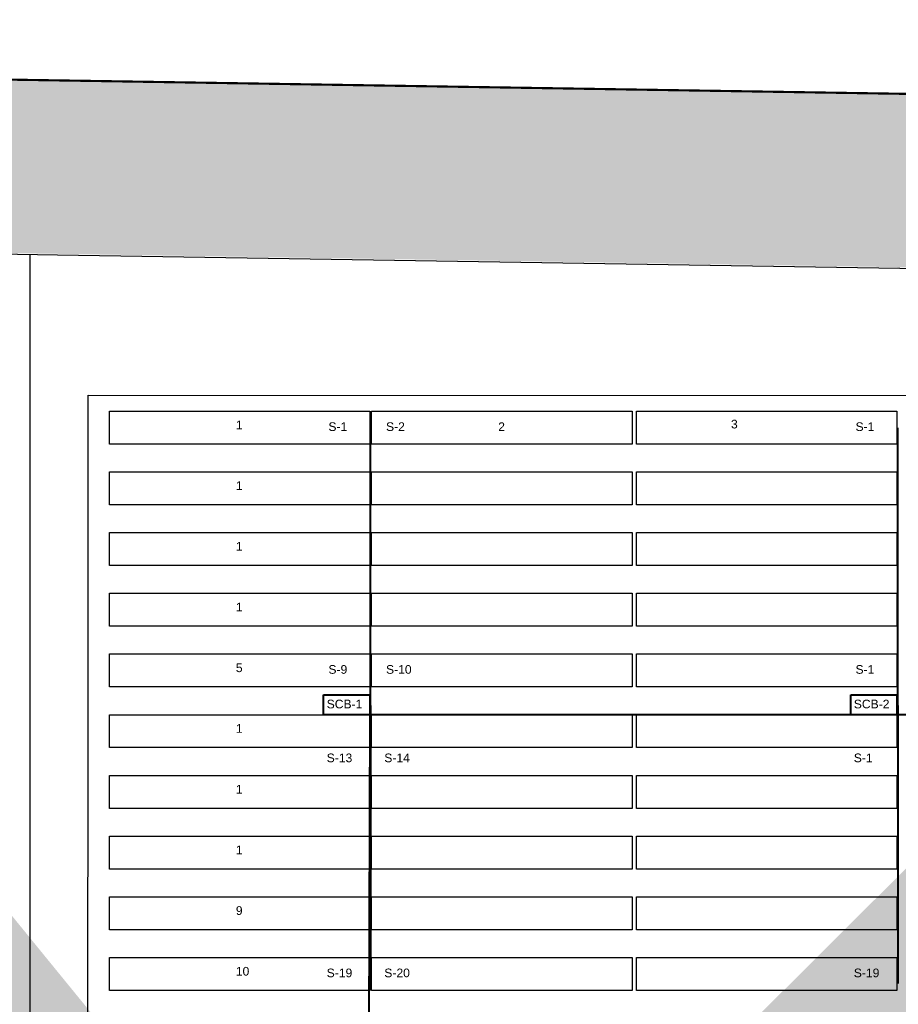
# Model space of a CAD drawing. Header units: inches. Extents: x 727810 to 1461440, y 2714588 to 5435005.
# Tile 226 of 233: x 729947 to 730048, y 2716235 to 2716349. Entities that reach past the tile are written whole.
import ezdxf

# ---------------------------------------------------------------- set-up
doc = ezdxf.new("R2010")
doc.units = ezdxf.units.IN
doc.header["$MEASUREMENT"] = 0
doc.linetypes.add('ACAD_ISO03W100', pattern=[30, 12, -18])
for name, color, linetype in [('31 new tables', 7, 'Continuous'), ('BOUNDARY DETAILS', 7, 'Continuous'), ('DETAILS', 7, 'Continuous'), ('Inverter Room', 7, 'Continuous'), ('POLYLINE', 3, 'Continuous'), ('ROAD', 7, 'Continuous'), ('Saatvik', 5, 'Continuous'), ('SCB', 7, 'Continuous')]:
    doc.layers.add(name, color=color, linetype=linetype)
doc.layers.add('AM_8', color=1, linetype='Continuous', lineweight=15)
doc.styles.add('ROMANS', font='ROMANS.shx', dxfattribs={"height": 10})
doc.styles.get("Standard").update_dxf_attribs({"font": 'arial.ttf'})
doc.dimstyles.new('ROMANS$7', dxfattribs={"dimscale": 100, "dimtxt": 2.5, "dimasz": 2, "dimexe": 20, "dimexo": 20, "dimgap": 0.5, "dimtad": 1, "dimdec": 0, "dimrnd": 5, "dimzin": 0, "dimdsep": 46, "dimtxsty": 'ROMANS', "dimcen": 0.09, "dimdle": 20, "dimclrd": 256, "dimclre": 256, "dimclrt": 3, "dimadec": 0, "dimazin": 0, "dimtfac": 20, "dimtdec": 0, "dimtix": 1, "dimtmove": 2, "dimatfit": 3, "dimfxl": 1, "dimtolj": 1, "dimtzin": 0, "dimarcsym": 0})

msp = doc.modelspace()

# ---------------------------------------------------------------- hatches: boundary and pattern name
at = {"layer": 'AM_8', "ltscale": 10}
h = msp.add_hatch(dxfattribs=at)
h.set_pattern_fill('AR-CONC', color=1, scale=0.1)
h.set_pattern_definition([(50, (0, -1.14), (18.2184669, -1.59390855), [1.905, -20.955]), (355, (0, -1.14), (-3.52434214, 19.10568452), [1.524, -16.76405842]), (100.4514447, (1.518, -1.273), (14.69412471, 17.51177519), [1.61900088, -17.80902446]), (46.1842, (0, 3.94), (27.10790409, -4.2042328), [2.8575, -31.4325]), (96.6355576, (2.26, 3.59), (23.7404134, 24.74261246), [2.42850231, -26.71356082]), (351.1841512, (0, 3.94), (23.7404134, 24.74261246), [2.2859967, -25.1459732]), (21, (2.54, 2.67), (15.16143913, -10.22651982), [1.905, -20.955]), (326, (2.54, 2.67), (6.18020283, 18.41879661), [1.524, -16.764]), (71.451445, (3.803, 1.818), (21.34164193, 8.19227689), [1.61900088, -17.80899376]), (37.5, (0, -1.14), (0.308860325, 8.455503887), [0, -16.5608, 0, -17.018, 0, -16.8275]), (7.5, (0, -1.14), (6.68196625, 10.018057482), [0, -9.7028, 0, -16.1798, 0, -6.4135]), (327.5, (-5.664, -1.14), (13.559059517, -0.5728744), [0, -6.35, 0, -19.812, 0, -26.289]), (317.5, (-8.204, -1.14), (14.81291814, 2.542649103), [0, -8.255, 0, -13.1572, 0, -18.669])])
h.paths.add_polyline_path([(730391.82316, 2715878.16018), (730356.7819, 2715850.51698), (730272.22694, 2715783.8137), (730096.51231, 2715646.5984), (730080.0676, 2715658.3065), (730079.18894, 2715658.57034), (730082.7077, 2715661.194), (730259.8786, 2715799.5465), (730344.3948, 2715866.2192), (730379.4438, 2715893.8685), (730671.4684, 2716124.0062), (730657.0154, 2716226.259), (730645.0894, 2716310.634), (730560.6399, 2716311.9751), (730459.0973, 2716313.5877), (730357.5548, 2716315.2002), (730256.0122, 2716316.8128), (730154.4697, 2716318.4254), (730052.9271, 2716320.038), (729951.3846, 2716321.6505), (729849.842, 2716323.2631), (729748.2994, 2716324.8757), (729646.7569, 2716326.4882), (729545.2143, 2716328.1008), (729443.6718, 2716329.7134), (729342.1292, 2716331.326), (729240.5867, 2716332.9385), (729139.0441, 2716334.5511), (729037.5016, 2716336.1637), (728935.959, 2716337.7762), (728834.4165, 2716339.3888), (728732.7414, 2716341.0035), (728626.066, 2716344.1123), (728519.5231, 2716347.2172), (728412.9801, 2716350.3221), (728306.4372, 2716353.427), (728093.3514, 2716359.6368), (728003.9825, 2716362.2412), (728001.5191, 2716280.3372), (727998.4549, 2716178.4583), (727995.3907, 2716076.5793), (727992.3266, 2715974.7004), (727987.67284, 2715819.9715), (727987.22168, 2715804.9715), (727986.1982, 2715770.9426), (727983.134, 2715669.0636), (727979.3235, 2715542.3694), (729920.1414, 2715542.3694), (729990.8211, 2715592.6815), (730064.21459, 2715647.40517), (730073.3836, 2715644.6519), (730083.91997, 2715637.15035), (730002.59918, 2715576.51593), (729926.53277, 2715522.3694), (727958.71293, 2715522.3694), (727963.14304, 2715669.66486), (727966.20724, 2715771.54387), (727972.33564, 2715975.30167), (727975.39974, 2716077.18055), (727978.46394, 2716179.05957), (727981.52814, 2716280.93847), (727984.59224, 2716382.81476), (728093.934, 2716379.62831), (728200.4769, 2716376.52341), (728307.0198, 2716373.41851), (728413.5627, 2716370.31361), (728520.1057, 2716367.20871), (728626.6486, 2716364.10381), (728733.19151, 2716360.99887), (728834.73408, 2716359.38628), (728936.27658, 2716357.77368), (729037.81916, 2716356.16118), (729139.36168, 2716354.54858), (729240.90428, 2716352.93598), (729342.44676, 2716351.32348), (729443.98938, 2716349.71088), (729545.53188, 2716348.09828), (729647.07448, 2716346.48568), (729748.61696, 2716344.87318), (729850.15958, 2716343.26058), (729951.70218, 2716341.64798), (730053.24466, 2716340.03548), (730154.78728, 2716338.42288), (730256.32978, 2716336.81028), (730357.87238, 2716335.19768), (730459.41486, 2716333.58518), (730560.95748, 2716331.97258), (730662.50002, 2716330.36003), (730676.81856, 2716229.05808), (730692.88125, 2716115.41696)])

# ---------------------------------------------------------------- linework, layer by layer
at = {"layer": '31 new tables'}
msp.add_lwpolyline([(730512.35451, 2716305.21551), (730512.35451, 2716232.93568), (730515.42673, 2716233.05702), (730515.42673, 2716090.46762), (730083.69042, 2716090.46762), (730083.69042, 2716070.16149), (730020.07637, 2716070.16959), (730019.98675, 2716083.11019), (729954.83228, 2716083.11019), (729954.9219, 2716305.33684)], close=True, dxfattribs=at)
at = {"layer": 'BOUNDARY DETAILS', "color": 5, "linetype": 'ACAD_ISO03W100', "const_width": 0.25}
msp.add_lwpolyline([(729545.53188, 2716348.09828), (729647.07448, 2716346.48568), (729748.61696, 2716344.87318), (729850.15958, 2716343.26058), (729951.70218, 2716341.64798), (730053.24466, 2716340.03548), (730154.78728, 2716338.42288), (730256.32978, 2716336.81028), (730357.87238, 2716335.19768), (730459.41486, 2716333.58518), (730560.95748, 2716331.97258), (730662.50002, 2716330.36003), (730676.81856, 2716229.05808), (730692.88125, 2716115.41696), (730391.82316, 2715878.16018), (730356.7819, 2715850.51698), (730272.22694, 2715783.8137), (730094.84143, 2715645.29361), (730002.59918, 2715576.51593), (729926.53277, 2715522.3694), (727958.71293, 2715522.3694)], dxfattribs=at)
at = {"layer": 'BOUNDARY DETAILS', "color": 2}
for points in [[(729545.53188, 2716348.09828), (729647.07448, 2716346.48568), (729748.61696, 2716344.87318), (729850.15958, 2716343.26058), (729951.70218, 2716341.64798), (730053.24466, 2716340.03548), (730154.78728, 2716338.42288), (730256.32978, 2716336.81028), (730357.87238, 2716335.19768), (730459.41486, 2716333.58518), (730560.95748, 2716331.97258), (730662.50002, 2716330.36003), (730676.81856, 2716229.05808), (730692.88125, 2716115.41696), (730391.82316, 2715878.16018), (730356.7819, 2715850.51698), (730272.22694, 2715783.8137), (730094.84143, 2715645.29361), (730002.59918, 2715576.51593), (729926.53277, 2715522.3694), (727958.71293, 2715522.3694)], [(729545.2143, 2716327.9808), (729646.7569, 2716326.3682), (729748.2994, 2716324.7557), (729951.3846, 2716321.5305), (730052.9271, 2716319.918), (730154.4697, 2716318.3054), (730256.0122, 2716316.6928), (730357.5548, 2716315.0802), (730459.0973, 2716313.4677), (730560.6399, 2716311.8551), (730645.0894, 2716310.514), (730657.0154, 2716226.139), (730671.4684, 2716123.8862), (730379.4438, 2715893.7485), (730344.3948, 2715866.0992), (730259.8786, 2715799.4265), (730082.7077, 2715661.074), (729990.8211, 2715592.5615), (729920.1414, 2715542.2494), (727979.3235, 2715542.2494)]]:
    msp.add_lwpolyline(points, dxfattribs=at)
at = {"layer": 'DETAILS', "color": 6, "lineweight": 40}
for p, q in [((730108.66692, 2716268.50008), (729984.93695, 2716268.50008)), ((729987.40692, 2716268.50008), (729987.19712, 2716200.12847, -0.148))]:
    msp.add_line(p, q, dxfattribs=at)
at = {"layer": 'POLYLINE', "color": 0, "lineweight": 40}
for points in [[(729987.45967, 2716269.54166), (729987.45967, 2716301.59942)], [(730048.27418, 2716269.54166), (730048.27418, 2716301.59942)], [(729987.45967, 2716269.54166), (729987.45967, 2716237.48389)], [(730048.27418, 2716269.54166), (730048.27418, 2716237.48389)]]:
    msp.add_lwpolyline(points, dxfattribs=at)
at = {"layer": 'ROAD'}
msp.add_line((729948.20379, 2716321.58101), (729948.08633, 2715702.8277), dxfattribs=at)
at = {"layer": 'Saatvik', "color": 5}
for points in [[(729957.36692, 2716303.50017), (729987.40692, 2716303.50017), (729987.40692, 2716299.70017), (729957.36692, 2716299.70017), (729957.36692, 2716303.50017)], [(729987.60692, 2716303.50017), (730017.64692, 2716303.50017), (730017.64692, 2716299.70017), (729987.60692, 2716299.70017), (729987.60692, 2716303.50017)], [(730018.14692, 2716303.50017), (730048.18692, 2716303.50017), (730048.18692, 2716299.70017), (730018.14692, 2716299.70017), (730018.14692, 2716303.50017)], [(729957.36692, 2716296.50017), (729987.40692, 2716296.50017), (729987.40692, 2716292.70017), (729957.36692, 2716292.70017), (729957.36692, 2716296.50017)], [(729987.60692, 2716296.50017), (730017.64692, 2716296.50017), (730017.64692, 2716292.70017), (729987.60692, 2716292.70017), (729987.60692, 2716296.50017)], [(730018.14692, 2716296.50017), (730048.18692, 2716296.50017), (730048.18692, 2716292.70017), (730018.14692, 2716292.70017), (730018.14692, 2716296.50017)], [(729957.36692, 2716289.50013), (729987.40692, 2716289.50013), (729987.40692, 2716285.70013), (729957.36692, 2716285.70013), (729957.36692, 2716289.50013)], [(729987.60692, 2716289.50013), (730017.64692, 2716289.50013), (730017.64692, 2716285.70013), (729987.60692, 2716285.70013), (729987.60692, 2716289.50013)], [(730018.14692, 2716289.50013), (730048.18692, 2716289.50013), (730048.18692, 2716285.70013), (730018.14692, 2716285.70013), (730018.14692, 2716289.50013)], [(729957.36692, 2716282.50013), (729987.40692, 2716282.50013), (729987.40692, 2716278.70013), (729957.36692, 2716278.70013), (729957.36692, 2716282.50013)], [(729987.60692, 2716282.50013), (730017.64692, 2716282.50013), (730017.64692, 2716278.70013), (729987.60692, 2716278.70013), (729987.60692, 2716282.50013)], [(730018.14692, 2716282.50013), (730048.18692, 2716282.50013), (730048.18692, 2716278.70013), (730018.14692, 2716278.70013), (730018.14692, 2716282.50013)], [(729957.36692, 2716275.50013), (729987.40692, 2716275.50013), (729987.40692, 2716271.70013), (729957.36692, 2716271.70013), (729957.36692, 2716275.50013)], [(729987.60692, 2716275.50013), (730017.64692, 2716275.50013), (730017.64692, 2716271.70013), (729987.60692, 2716271.70013), (729987.60692, 2716275.50013)], [(730018.14692, 2716275.50013), (730048.18692, 2716275.50013), (730048.18692, 2716271.70013), (730018.14692, 2716271.70013), (730018.14692, 2716275.50013)], [(729957.36692, 2716268.50008), (729987.40692, 2716268.50008), (729987.40692, 2716264.70008), (729957.36692, 2716264.70008), (729957.36692, 2716268.50008)], [(729987.60692, 2716268.50008), (730017.64692, 2716268.50008), (730017.64692, 2716264.70008), (729987.60692, 2716264.70008), (729987.60692, 2716268.50008)], [(730018.14692, 2716268.50008), (730048.18692, 2716268.50008), (730048.18692, 2716264.70008), (730018.14692, 2716264.70008), (730018.14692, 2716268.50008)], [(729957.36692, 2716261.50008), (729987.40692, 2716261.50008), (729987.40692, 2716257.70008), (729957.36692, 2716257.70008), (729957.36692, 2716261.50008)], [(729987.60692, 2716261.50008), (730017.64692, 2716261.50008), (730017.64692, 2716257.70008), (729987.60692, 2716257.70008), (729987.60692, 2716261.50008)], [(730018.14692, 2716261.50008), (730048.18692, 2716261.50008), (730048.18692, 2716257.70008), (730018.14692, 2716257.70008), (730018.14692, 2716261.50008)], [(729957.36692, 2716254.50008), (729987.40692, 2716254.50008), (729987.40692, 2716250.70008), (729957.36692, 2716250.70008), (729957.36692, 2716254.50008)], [(729987.60692, 2716254.50008), (730017.64692, 2716254.50008), (730017.64692, 2716250.70008), (729987.60692, 2716250.70008), (729987.60692, 2716254.50008)], [(730018.14692, 2716254.50008), (730048.18692, 2716254.50008), (730048.18692, 2716250.70008), (730018.14692, 2716250.70008), (730018.14692, 2716254.50008)], [(729957.36692, 2716247.50003), (729987.40692, 2716247.50003), (729987.40692, 2716243.70003), (729957.36692, 2716243.70003), (729957.36692, 2716247.50003)], [(729987.60692, 2716247.50003), (730017.64692, 2716247.50003), (730017.64692, 2716243.70003), (729987.60692, 2716243.70003), (729987.60692, 2716247.50003)], [(730018.14692, 2716247.50003), (730048.18692, 2716247.50003), (730048.18692, 2716243.70003), (730018.14692, 2716243.70003), (730018.14692, 2716247.50003)], [(729957.36692, 2716240.50003), (729987.40692, 2716240.50003), (729987.40692, 2716236.70003), (729957.36692, 2716236.70003), (729957.36692, 2716240.50003)], [(729987.60692, 2716240.50003), (730017.64692, 2716240.50003), (730017.64692, 2716236.70003), (729987.60692, 2716236.70003), (729987.60692, 2716240.50003)], [(730018.14692, 2716240.50003), (730048.18692, 2716240.50003), (730048.18692, 2716236.70003), (730018.14692, 2716236.70003), (730018.14692, 2716240.50003)]]:
    msp.add_lwpolyline(points, dxfattribs=at)
at = {"layer": 'SCB', "color": 0, "lineweight": 40}
for points in [[(729982.06697, 2716270.80169), (729987.40692, 2716270.80169), (729987.40692, 2716268.50008), (729982.06697, 2716268.50008)], [(730042.84697, 2716270.80169), (730048.18692, 2716270.80169), (730048.18692, 2716268.50008), (730042.84697, 2716268.50008)]]:
    msp.add_lwpolyline(points, close=True, dxfattribs=at)

# ---------------------------------------------------------------- texts
at = {"layer": 'SCB', "color": 6, "lineweight": 40, "char_height": 1, "attachment_point": 1}
for s, insert in [('1', (729971.95093, 2716302.41124)), ('S-1', (729982.6253, 2716302.22015)), ('S-2', (729989.26828, 2716302.22015)), ('2', (730002.2065, 2716302.21258)), ('1', (729971.95093, 2716295.41124)), ('1', (729971.95093, 2716288.41119)), ('1', (729971.95093, 2716281.41119)), ('5', (729971.95093, 2716274.41119)), ('S-9', (729982.6253, 2716274.2201)), ('S-10', (729989.26828, 2716274.2201)), ('1', (729971.95093, 2716267.41115)), ('S-13', (729982.4253, 2716264.02005)), ('S-14', (729989.06828, 2716264.02005)), ('1', (729971.95093, 2716260.41115)), ('1', (729971.95093, 2716253.41115)), ('9', (729971.95093, 2716246.4111)), ('10', (729971.95093, 2716239.4111)), ('S-19', (729982.4253, 2716239.22001)), ('S-20', (729989.06828, 2716239.22001))]:
    msp.add_mtext_dynamic_manual_height_columns(s, width=10.9628712, gutter_width=20.36957, heights=[0], dxfattribs=dict(at, insert=insert))
at = {"layer": 'SCB', "color": 4, "lineweight": 40, "char_height": 1, "attachment_point": 1}
for s, insert in [('3', (730029.04599, 2716302.5151)), ('S-1', (730043.4053, 2716302.22015)), ('S-1', (730043.4053, 2716274.2201)), ('S-1', (730043.2053, 2716264.02005)), ('S-19', (730043.2053, 2716239.22001))]:
    msp.add_mtext_dynamic_manual_height_columns(s, width=10.9628712, gutter_width=20.36957, heights=[0], dxfattribs=dict(at, insert=insert))
at = {"layer": 'SCB', "color": 0, "lineweight": 40, "char_height": 1, "attachment_point": 1}
for s, insert in [('SCB-1', (729982.4253, 2716270.23119)), ('SCB-2', (730043.2053, 2716270.23119))]:
    msp.add_mtext_dynamic_manual_height_columns(s, width=10.9628712, gutter_width=20.36957, heights=[0], dxfattribs=dict(at, insert=insert))

# ---------------------------------------------------------------- leaders
at = {"layer": 'Inverter Room', "ltscale": 0.5}
for points in [[(729988.68617, 2716193.13275, 0.148), (729988.00587, 2716193.7339, 0.148), (729987.61969, 2716193.72834, 0.148)], [(729991.38607, 2716193.13275), (729991.86539, 2716193.47544), (729992.0693, 2716193.47544)]]:
    msp.add_leader(points, dimstyle='ROMANS$7', override={"dimtxt": 150, "dimgap": 0.5, "dimtad": 0, "dimtfill": 1, "dimarcsym": 1}, dxfattribs=at)

doc.saveas('drawing.dxf')
